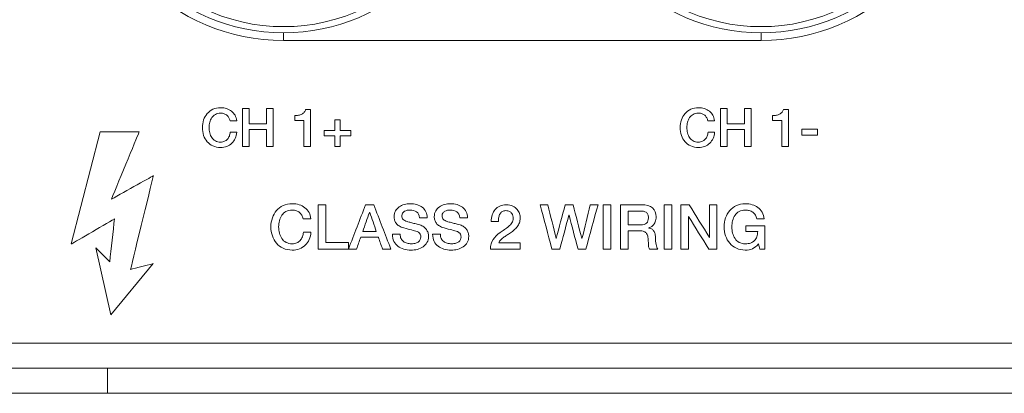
# Model space of a CAD drawing. Header units: millimetres. Extents: x 0 to 2122, y 0 to 1639.
# Tile 58 of 85: x 1721 to 1760, y 784 to 799. Entities that reach past the tile are written whole.
import ezdxf

# ---------------------------------------------------------------- set-up
doc = ezdxf.new("R2010")
doc.units = ezdxf.units.MM
doc.layers.add('1', color=7, linetype='Continuous', true_color=0xffffff)
doc.layers.add('2', color=7, linetype='Continuous', true_color=0xffffff)

msp = doc.modelspace()

# ---------------------------------------------------------------- linework, layer by layer
at = {"layer": '1', "color": 7, "linetype": 'Continuous', "lineweight": 13}
for p, q in [((1731.126, 798.387), (1731.126, 798.08)), ((1731.126, 798.08), (1750.126, 798.08)), ((1750.126, 798.387), (1750.126, 798.08)), ((1889.526, 786.037), (1473.726, 786.037)), ((1473.726, 785.037), (1889.526, 785.037)), ((1724.126, 785.037), (1724.126, 784.037)), ((1724.126, 784.037), (1714.126, 784.037)), ((1889.526, 784.037), (1724.126, 784.037))]:
    msp.add_line(p, q, dxfattribs=at)
at = {"layer": '1', "color": 7, "linetype": 'Continuous', "lineweight": 13, "extrusion": (0, 0, -1)}
for centre in [(-1731.126, 806.037), (-1750.126, 806.037)]:
    msp.add_circle(centre, 7.65, dxfattribs=at)
at = {"layer": '1', "color": 7, "linetype": 'Continuous', "lineweight": 13}
for centre, start, end in [((1731.126, 806.037), 90, 270), ((1750.126, 806.037), 270, 90)]:
    msp.add_arc(centre, 7.957, start, end, dxfattribs=at)
at = {"layer": '1', "color": 7, "linetype": 'Continuous', "lineweight": 13, "extrusion": (0, 0, -1)}
for centre in [(-1731.126, 806.037), (-1750.126, 806.037)]:
    msp.add_arc(centre, 7.404, 244, 296, dxfattribs=at)
at = {"layer": '2', "color": 7, "linetype": 'Continuous', "lineweight": 13}
for points, knots in [([(1729.206, 794.187), (1729.173, 794.112), (1729.128, 794.047), (1729.015, 793.939), (1728.949, 793.897), (1728.796, 793.837), (1728.712, 793.823), (1728.62, 793.823), (1728.508, 793.823), (1728.407, 793.843), (1728.227, 793.927), (1728.151, 793.983), (1728.027, 794.127), (1727.98, 794.211), (1727.913, 794.403), (1727.897, 794.506), (1727.897, 794.721), (1727.913, 794.823), (1727.98, 795.015), (1728.027, 795.099), (1728.151, 795.243), (1728.227, 795.3), (1728.407, 795.385), (1728.508, 795.406), (1728.62, 795.406), (1728.705, 795.406), (1728.785, 795.394), (1728.935, 795.348), (1729.001, 795.314), (1729.115, 795.225), (1729.161, 795.171), (1729.232, 795.044), (1729.254, 794.971), (1729.262, 794.889)], [0.5294118, 0.5294118, 0.5294118, 0.5294118, 0.5588235, 0.5588235, 0.5882353, 0.5882353, 0.6176471, 0.6176471, 0.6176471, 0.6470588, 0.6470588, 0.6764706, 0.6764706, 0.7058824, 0.7058824, 0.7352941, 0.7352941, 0.7647059, 0.7647059, 0.7941176, 0.7941176, 0.8235294, 0.8235294, 0.8529412, 0.8529412, 0.8529412, 0.8823529, 0.8823529, 0.9117647, 0.9117647, 0.9411765, 0.9411765, 0.9705882, 0.9705882, 0.9705882, 0.9705882]), ([(1731.721, 795.107), (1731.77, 795.116), (1731.813, 795.13), (1731.891, 795.169), (1731.924, 795.195), (1731.979, 795.257), (1731.997, 795.295), (1732.005, 795.34)], [0.1, 0.1, 0.1, 0.1, 0.2, 0.2, 0.3, 0.3, 0.4, 0.4, 0.4, 0.4]), ([(1747.102, 795.171), (1747.164, 795.243), (1747.24, 795.3), (1747.419, 795.385), (1747.52, 795.406), (1747.633, 795.406), (1747.718, 795.406), (1747.797, 795.394), (1747.872, 795.371)], [0.79411765, 0.79411765, 0.79411765, 0.79411765, 0.82352941, 0.82352941, 0.85294118, 0.85294118, 0.85294118, 0.88235294, 0.88235294, 0.88235294, 0.88235294]), ([(1747.872, 795.371), (1747.947, 795.348), (1748.013, 795.314), (1748.127, 795.225), (1748.173, 795.171), (1748.209, 795.107)], [0.88235294, 0.88235294, 0.88235294, 0.88235294, 0.91176471, 0.91176471, 0.94117647, 0.94117647, 0.94117647, 0.94117647]), ([(1750.864, 795.15), (1750.903, 795.169), (1750.936, 795.195), (1750.991, 795.257), (1751.009, 795.295), (1751.018, 795.34)], [0.2, 0.2, 0.2, 0.2, 0.3, 0.3, 0.4, 0.4, 0.4, 0.4]), ([(1728.766, 795.168), (1728.724, 795.183), (1728.676, 795.19), (1728.62, 795.19), (1728.54, 795.19), (1728.471, 795.174), (1728.354, 795.109), (1728.306, 795.065), (1728.233, 794.957), (1728.205, 794.895), (1728.17, 794.757), (1728.161, 794.686), (1728.161, 794.542), (1728.17, 794.472), (1728.205, 794.333), (1728.233, 794.272), (1728.306, 794.163), (1728.354, 794.12), (1728.471, 794.055), (1728.54, 794.038), (1728.62, 794.038), (1728.68, 794.038), (1728.732, 794.049), (1728.822, 794.09), (1728.861, 794.118), (1728.926, 794.19), (1728.952, 794.232), (1728.97, 794.28)], [0.0882353, 0.0882353, 0.0882353, 0.0882353, 0.1176471, 0.1176471, 0.1176471, 0.1470588, 0.1470588, 0.1764706, 0.1764706, 0.2058824, 0.2058824, 0.2352941, 0.2352941, 0.2647059, 0.2647059, 0.2941176, 0.2941176, 0.3235294, 0.3235294, 0.3529412, 0.3529412, 0.3529412, 0.3823529, 0.3823529, 0.4117647, 0.4117647, 0.4411765, 0.4411765, 0.4411765, 0.4411765]), ([(1728.997, 794.889), (1728.986, 794.933), (1728.971, 794.973), (1728.931, 795.047), (1728.906, 795.078), (1728.844, 795.132), (1728.807, 795.153), (1728.766, 795.168)], [0, 0, 0, 0, 0.02941176, 0.02941176, 0.05882353, 0.05882353, 0.08823529, 0.08823529, 0.08823529, 0.08823529]), ([(1747.102, 794.055), (1747.04, 794.127), (1746.992, 794.211), (1746.926, 794.403), (1746.909, 794.506), (1746.909, 794.721), (1746.926, 794.823), (1746.992, 795.015), (1747.04, 795.099), (1747.102, 795.171)], [0.6764706, 0.6764706, 0.6764706, 0.6764706, 0.7058824, 0.7058824, 0.7352941, 0.7352941, 0.7647059, 0.7647059, 0.7941176, 0.7941176, 0.7941176, 0.7941176]), ([(1747.963, 795.01), (1747.943, 795.047), (1747.918, 795.078), (1747.856, 795.132), (1747.82, 795.153), (1747.736, 795.183), (1747.688, 795.19), (1747.633, 795.19), (1747.552, 795.19), (1747.483, 795.174), (1747.424, 795.142)], [0.0294118, 0.0294118, 0.0294118, 0.0294118, 0.0588235, 0.0588235, 0.0882353, 0.0882353, 0.1176471, 0.1176471, 0.1176471, 0.1470588, 0.1470588, 0.1470588, 0.1470588]), ([(1747.2, 794.826), (1747.183, 794.757), (1747.174, 794.686), (1747.174, 794.542), (1747.183, 794.472), (1747.2, 794.403)], [0.20588235, 0.20588235, 0.20588235, 0.20588235, 0.23529412, 0.23529412, 0.26470588, 0.26470588, 0.26470588, 0.26470588]), ([(1747.282, 794.217), (1747.318, 794.163), (1747.366, 794.12), (1747.483, 794.055), (1747.552, 794.038), (1747.633, 794.038), (1747.693, 794.038), (1747.744, 794.049), (1747.79, 794.069)], [0.29411765, 0.29411765, 0.29411765, 0.29411765, 0.32352941, 0.32352941, 0.35294118, 0.35294118, 0.35294118, 0.38235294, 0.38235294, 0.38235294, 0.38235294]), ([(1748.276, 794.434), (1748.271, 794.344), (1748.251, 794.261), (1748.185, 794.112), (1748.14, 794.047), (1748.027, 793.939), (1747.961, 793.897), (1747.885, 793.867)], [0.5, 0.5, 0.5, 0.5, 0.52941176, 0.52941176, 0.55882353, 0.55882353, 0.58823529, 0.58823529, 0.58823529, 0.58823529]), ([(1747.906, 794.154), (1747.938, 794.19), (1747.964, 794.232), (1748.001, 794.328), (1748.013, 794.379), (1748.018, 794.434)], [0.41176471, 0.41176471, 0.41176471, 0.41176471, 0.44117647, 0.44117647, 0.47058824, 0.47058824, 0.47058824, 0.47058824]), ([(1747.885, 793.867), (1747.809, 793.837), (1747.725, 793.823), (1747.633, 793.823), (1747.52, 793.823), (1747.419, 793.843), (1747.24, 793.927), (1747.164, 793.983), (1747.102, 794.055)], [0.58823529, 0.58823529, 0.58823529, 0.58823529, 0.61764706, 0.61764706, 0.61764706, 0.64705882, 0.64705882, 0.67647059, 0.67647059, 0.67647059, 0.67647059]), ([(1730.681, 791.017), (1730.719, 791.129), (1730.775, 791.227), (1730.92, 791.395), (1731.008, 791.462), (1731.217, 791.561), (1731.335, 791.585), (1731.467, 791.585), (1731.566, 791.585), (1731.659, 791.572), (1731.833, 791.518), (1731.911, 791.478), (1731.977, 791.426)], [0.7647059, 0.7647059, 0.7647059, 0.7647059, 0.7941176, 0.7941176, 0.8235294, 0.8235294, 0.8529412, 0.8529412, 0.8529412, 0.8823529, 0.8823529, 0.9117647, 0.9117647, 0.9117647, 0.9117647]), ([(1735.934, 791.555), (1736.012, 791.575), (1736.09, 791.585), (1736.169, 791.585), (1736.261, 791.585), (1736.348, 791.573), (1736.429, 791.55)], [0.38, 0.38, 0.38, 0.38, 0.4, 0.4, 0.4, 0.42, 0.42, 0.42, 0.42]), ([(1736.429, 791.55), (1736.511, 791.526), (1736.583, 791.49), (1736.706, 791.394), (1736.755, 791.335), (1736.791, 791.266)], [0.42, 0.42, 0.42, 0.42, 0.44, 0.44, 0.46, 0.46, 0.46, 0.46]), ([(1737.18, 791.298), (1737.218, 791.363), (1737.266, 791.417), (1737.388, 791.502), (1737.457, 791.534), (1737.534, 791.555)], [0.34, 0.34, 0.34, 0.34, 0.36, 0.36, 0.38, 0.38, 0.38, 0.38]), ([(1737.534, 791.555), (1737.612, 791.575), (1737.69, 791.585), (1737.769, 791.585), (1737.861, 791.585), (1737.948, 791.573), (1738.03, 791.55)], [0.38, 0.38, 0.38, 0.38, 0.4, 0.4, 0.4, 0.42, 0.42, 0.42, 0.42]), ([(1739.731, 791.493), (1739.804, 791.526), (1739.889, 791.543), (1739.986, 791.543), (1740.092, 791.543), (1740.18, 791.526), (1740.321, 791.457), (1740.379, 791.413), (1740.423, 791.361)], [0.55882353, 0.55882353, 0.55882353, 0.55882353, 0.58823529, 0.58823529, 0.58823529, 0.61764706, 0.61764706, 0.64705882, 0.64705882, 0.64705882, 0.64705882]), ([(1744.528, 791.543), (1744.528, 791.543), (1745.37, 791.543), (1745.37, 791.543), (1745.564, 791.543), (1745.71, 791.501), (1745.904, 791.333), (1745.953, 791.217), (1745.953, 791.067), (1745.953, 790.983), (1745.94, 790.913), (1745.916, 790.858)], [0, 0, 0, 0, 0.04, 0.04, 0.04, 0.08, 0.08, 0.12, 0.12, 0.12, 0.16, 0.16, 0.16, 0.16]), ([(1748.712, 791.017), (1748.751, 791.129), (1748.807, 791.227), (1748.951, 791.395), (1749.04, 791.462), (1749.144, 791.511)], [0.24324324, 0.24324324, 0.24324324, 0.24324324, 0.27027027, 0.27027027, 0.2972973, 0.2972973, 0.2972973, 0.2972973]), ([(1749.144, 791.511), (1749.249, 791.561), (1749.367, 791.585), (1749.499, 791.585), (1749.594, 791.585), (1749.685, 791.573), (1749.772, 791.547)], [0.2972973, 0.2972973, 0.2972973, 0.2972973, 0.32432432, 0.32432432, 0.32432432, 0.35135135, 0.35135135, 0.35135135, 0.35135135]), ([(1730.681, 790.304), (1730.642, 790.416), (1730.623, 790.535), (1730.623, 790.787), (1730.642, 790.905), (1730.681, 791.017)], [0.70588235, 0.70588235, 0.70588235, 0.70588235, 0.73529412, 0.73529412, 0.76470588, 0.76470588, 0.76470588, 0.76470588]), ([(1731.057, 791.125), (1731.014, 791.061), (1730.983, 790.989), (1730.942, 790.828), (1730.931, 790.746), (1730.931, 790.578), (1730.942, 790.496), (1730.983, 790.334), (1731.014, 790.262), (1731.057, 790.199)], [0.1764706, 0.1764706, 0.1764706, 0.1764706, 0.2058824, 0.2058824, 0.2352941, 0.2352941, 0.2647059, 0.2647059, 0.2941176, 0.2941176, 0.2941176, 0.2941176]), ([(1731.764, 791.235), (1731.727, 791.266), (1731.685, 791.29), (1731.588, 791.325), (1731.531, 791.333), (1731.467, 791.333), (1731.373, 791.333), (1731.292, 791.314), (1731.155, 791.239), (1731.1, 791.188), (1731.057, 791.125)], [0.0588235, 0.0588235, 0.0588235, 0.0588235, 0.0882353, 0.0882353, 0.1176471, 0.1176471, 0.1176471, 0.1470588, 0.1470588, 0.1764706, 0.1764706, 0.1764706, 0.1764706]), ([(1735.543, 790.931), (1735.531, 790.975), (1735.525, 791.02), (1735.525, 791.067), (1735.525, 791.156), (1735.543, 791.232), (1735.58, 791.298)], [0.3, 0.3, 0.3, 0.3, 0.32, 0.32, 0.32, 0.34, 0.34, 0.34, 0.34]), ([(1735.942, 791.285), (1735.91, 791.268), (1735.884, 791.244), (1735.843, 791.185), (1735.833, 791.148), (1735.833, 791.104), (1735.833, 791.041), (1735.852, 790.992), (1735.891, 790.957)], [0.58, 0.58, 0.58, 0.58, 0.6, 0.6, 0.62, 0.62, 0.62, 0.64, 0.64, 0.64, 0.64]), ([(1736.421, 791.263), (1736.351, 791.31), (1736.263, 791.333), (1736.156, 791.333), (1736.12, 791.333), (1736.083, 791.33), (1736.045, 791.322)], [0.52, 0.52, 0.52, 0.52, 0.54, 0.54, 0.54, 0.56, 0.56, 0.56, 0.56]), ([(1737.515, 790.62), (1737.439, 790.639), (1737.376, 790.666), (1737.276, 790.73), (1737.236, 790.765), (1737.176, 790.844), (1737.155, 790.886), (1737.131, 790.975), (1737.124, 791.02), (1737.124, 791.067), (1737.124, 791.156), (1737.143, 791.232), (1737.18, 791.298)], [0.24, 0.24, 0.24, 0.24, 0.26, 0.26, 0.28, 0.28, 0.3, 0.3, 0.32, 0.32, 0.32, 0.34, 0.34, 0.34, 0.34]), ([(1737.464, 791.215), (1737.443, 791.185), (1737.433, 791.148), (1737.433, 791.104), (1737.433, 791.041), (1737.452, 790.992), (1737.491, 790.957)], [0.6, 0.6, 0.6, 0.6, 0.62, 0.62, 0.62, 0.64, 0.64, 0.64, 0.64]), ([(1738.021, 791.263), (1737.952, 791.31), (1737.864, 791.333), (1737.757, 791.333), (1737.72, 791.333), (1737.684, 791.33), (1737.645, 791.322)], [0.52, 0.52, 0.52, 0.52, 0.54, 0.54, 0.54, 0.56, 0.56, 0.56, 0.56]), ([(1739.391, 790.877), (1739.391, 790.972), (1739.404, 791.061), (1739.455, 791.224), (1739.494, 791.294), (1739.544, 791.353)], [0.47058824, 0.47058824, 0.47058824, 0.47058824, 0.5, 0.5, 0.52941176, 0.52941176, 0.52941176, 0.52941176]), ([(1740.117, 791.278), (1740.08, 791.298), (1740.03, 791.309), (1739.969, 791.309), (1739.913, 791.309), (1739.866, 791.298), (1739.83, 791.276)], [0.29411765, 0.29411765, 0.29411765, 0.29411765, 0.32352941, 0.32352941, 0.32352941, 0.35294118, 0.35294118, 0.35294118, 0.35294118]), ([(1740.423, 791.361), (1740.466, 791.308), (1740.497, 791.251), (1740.533, 791.127), (1740.542, 791.068), (1740.542, 791.012), (1740.542, 790.943), (1740.531, 790.881), (1740.51, 790.825)], [0.64705882, 0.64705882, 0.64705882, 0.64705882, 0.67647059, 0.67647059, 0.70588235, 0.70588235, 0.70588235, 0.73529412, 0.73529412, 0.73529412, 0.73529412]), ([(1745.452, 791.282), (1745.415, 791.288), (1745.377, 791.291), (1745.338, 791.291), (1745.338, 791.291), (1744.836, 791.291), (1744.836, 791.291)], [0.6666667, 0.6666667, 0.6666667, 0.6666667, 0.7777778, 0.7777778, 0.7777778, 0.8888889, 0.8888889, 0.8888889, 0.8888889]), ([(1745.568, 790.811), (1745.619, 790.858), (1745.644, 790.928), (1745.644, 791.022), (1745.644, 791.078), (1745.636, 791.124), (1745.619, 791.159)], [0.2222222, 0.2222222, 0.2222222, 0.2222222, 0.3333333, 0.3333333, 0.3333333, 0.4444444, 0.4444444, 0.4444444, 0.4444444]), ([(1748.712, 790.304), (1748.674, 790.416), (1748.655, 790.535), (1748.655, 790.787), (1748.674, 790.905), (1748.712, 791.017)], [0.18918919, 0.18918919, 0.18918919, 0.18918919, 0.21621622, 0.21621622, 0.24324324, 0.24324324, 0.24324324, 0.24324324]), ([(1749.089, 791.125), (1749.046, 791.061), (1749.014, 790.989), (1748.973, 790.828), (1748.963, 790.746), (1748.963, 790.578), (1748.973, 790.496), (1748.994, 790.415)], [0.62162162, 0.62162162, 0.62162162, 0.62162162, 0.64864865, 0.64864865, 0.67567568, 0.67567568, 0.7027027, 0.7027027, 0.7027027, 0.7027027]), ([(1749.659, 791.311), (1749.608, 791.326), (1749.555, 791.333), (1749.499, 791.333), (1749.405, 791.333), (1749.324, 791.314), (1749.187, 791.239), (1749.132, 791.188), (1749.089, 791.125)], [0.54054054, 0.54054054, 0.54054054, 0.54054054, 0.56756757, 0.56756757, 0.56756757, 0.59459459, 0.59459459, 0.62162162, 0.62162162, 0.62162162, 0.62162162]), ([(1735.726, 790.698), (1735.676, 790.73), (1735.635, 790.765), (1735.576, 790.844), (1735.555, 790.886), (1735.543, 790.931)], [0.26, 0.26, 0.26, 0.26, 0.28, 0.28, 0.3, 0.3, 0.3, 0.3]), ([(1740.424, 790.671), (1740.388, 790.624), (1740.346, 790.58), (1740.254, 790.501), (1740.206, 790.464), (1740.157, 790.43)], [0.76470588, 0.76470588, 0.76470588, 0.76470588, 0.79411765, 0.79411765, 0.82352941, 0.82352941, 0.82352941, 0.82352941]), ([(1744.836, 790.741), (1744.836, 790.741), (1745.343, 790.741), (1745.343, 790.741), (1745.441, 790.741), (1745.517, 790.764), (1745.568, 790.811)], [0, 0, 0, 0, 0.1111111, 0.1111111, 0.1111111, 0.2222222, 0.2222222, 0.2222222, 0.2222222]), ([(1731.113, 789.811), (1731.008, 789.859), (1730.92, 789.926), (1730.775, 790.094), (1730.719, 790.192), (1730.681, 790.304)], [0.64705882, 0.64705882, 0.64705882, 0.64705882, 0.67647059, 0.67647059, 0.70588235, 0.70588235, 0.70588235, 0.70588235]), ([(1736.386, 790.014), (1736.434, 790.029), (1736.472, 790.049), (1736.532, 790.099), (1736.553, 790.127), (1736.579, 790.191), (1736.586, 790.224), (1736.586, 790.257), (1736.586, 790.324), (1736.571, 790.374), (1736.51, 790.438), (1736.477, 790.461), (1736.44, 790.474)], [0.1, 0.1, 0.1, 0.1, 0.12, 0.12, 0.14, 0.14, 0.16, 0.16, 0.16, 0.18, 0.18, 0.2, 0.2, 0.2, 0.2]), ([(1736.874, 790.43), (1736.888, 790.384), (1736.895, 790.337), (1736.895, 790.291), (1736.895, 790.192), (1736.875, 790.108), (1736.834, 790.038)], [0.8, 0.8, 0.8, 0.8, 0.82, 0.82, 0.82, 0.84, 0.84, 0.84, 0.84]), ([(1738.167, 790.159), (1738.18, 790.191), (1738.187, 790.224), (1738.187, 790.257), (1738.187, 790.324), (1738.171, 790.374), (1738.11, 790.438), (1738.077, 790.461), (1738.041, 790.474)], [0.14, 0.14, 0.14, 0.14, 0.16, 0.16, 0.16, 0.18, 0.18, 0.2, 0.2, 0.2, 0.2]), ([(1738.474, 790.43), (1738.488, 790.384), (1738.495, 790.337), (1738.495, 790.291), (1738.495, 790.192), (1738.475, 790.108), (1738.435, 790.038)], [0.8, 0.8, 0.8, 0.8, 0.82, 0.82, 0.82, 0.84, 0.84, 0.84, 0.84]), ([(1740.009, 790.331), (1739.96, 790.299), (1739.914, 790.268), (1739.83, 790.206), (1739.793, 790.173), (1739.762, 790.14)], [0.85294118, 0.85294118, 0.85294118, 0.85294118, 0.88235294, 0.88235294, 0.91176471, 0.91176471, 0.91176471, 0.91176471]), ([(1745.465, 790.479), (1745.42, 790.497), (1745.362, 790.506), (1745.29, 790.506), (1745.29, 790.506), (1744.836, 790.506), (1744.836, 790.506)], [0.8, 0.8, 0.8, 0.8, 0.84, 0.84, 0.84, 0.88, 0.88, 0.88, 0.88]), ([(1745.688, 789.78), (1745.665, 789.818), (1745.652, 789.86), (1745.643, 789.952), (1745.641, 789.997), (1745.641, 790.039), (1745.641, 790.12), (1745.637, 790.19), (1745.627, 790.248)], [0.6, 0.6, 0.6, 0.6, 0.64, 0.64, 0.68, 0.68, 0.68, 0.72, 0.72, 0.72, 0.72]), ([(1745.897, 790.417), (1745.914, 790.371), (1745.923, 790.313), (1745.923, 790.244), (1745.923, 790.141), (1745.931, 790.046), (1745.947, 789.962)], [0.44, 0.44, 0.44, 0.44, 0.48, 0.48, 0.48, 0.52, 0.52, 0.52, 0.52]), ([(1749.144, 789.811), (1749.04, 789.859), (1748.951, 789.926), (1748.807, 790.094), (1748.751, 790.192), (1748.712, 790.304)], [0.13513514, 0.13513514, 0.13513514, 0.13513514, 0.16216216, 0.16216216, 0.18918919, 0.18918919, 0.18918919, 0.18918919]), ([(1749.709, 790.021), (1749.77, 790.043), (1749.821, 790.075), (1749.905, 790.159), (1749.937, 790.21), (1749.958, 790.272)], [0.81081081, 0.81081081, 0.81081081, 0.81081081, 0.83783784, 0.83783784, 0.86486486, 0.86486486, 0.86486486, 0.86486486]), ([(1732.15, 790.163), (1732.111, 790.076), (1732.059, 790), (1731.927, 789.874), (1731.85, 789.825), (1731.672, 789.755), (1731.574, 789.738), (1731.467, 789.738), (1731.335, 789.738), (1731.217, 789.762), (1731.113, 789.811)], [0.5294118, 0.5294118, 0.5294118, 0.5294118, 0.5588235, 0.5588235, 0.5882353, 0.5882353, 0.6176471, 0.6176471, 0.6176471, 0.6470588, 0.6470588, 0.6470588, 0.6470588]), ([(1731.224, 790.047), (1731.292, 790.009), (1731.373, 789.99), (1731.467, 789.99), (1731.536, 789.99), (1731.597, 790.002), (1731.65, 790.026)], [0.32352941, 0.32352941, 0.32352941, 0.32352941, 0.35294118, 0.35294118, 0.35294118, 0.38235294, 0.38235294, 0.38235294, 0.38235294]), ([(1736.451, 789.769), (1736.366, 789.748), (1736.281, 789.738), (1736.193, 789.738), (1736.093, 789.738), (1735.999, 789.75), (1735.821, 789.8), (1735.743, 789.838), (1735.677, 789.889)], [0.88, 0.88, 0.88, 0.88, 0.9, 0.9, 0.9, 0.92, 0.92, 0.94, 0.94, 0.94, 0.94]), ([(1735.897, 790.078), (1735.939, 790.047), (1735.986, 790.025), (1736.093, 789.997), (1736.151, 789.99), (1736.213, 789.99), (1736.281, 789.99), (1736.338, 789.998), (1736.386, 790.014)], [0.04, 0.04, 0.04, 0.04, 0.06, 0.06, 0.08, 0.08, 0.08, 0.1, 0.1, 0.1, 0.1]), ([(1736.834, 790.038), (1736.794, 789.968), (1736.741, 789.911), (1736.609, 789.822), (1736.535, 789.79), (1736.451, 789.769)], [0.84, 0.84, 0.84, 0.84, 0.86, 0.86, 0.88, 0.88, 0.88, 0.88]), ([(1738.05, 789.769), (1737.967, 789.748), (1737.881, 789.738), (1737.794, 789.738), (1737.693, 789.738), (1737.599, 789.75), (1737.421, 789.8), (1737.343, 789.838), (1737.277, 789.889)], [0.88, 0.88, 0.88, 0.88, 0.9, 0.9, 0.9, 0.92, 0.92, 0.94, 0.94, 0.94, 0.94]), ([(1737.498, 790.078), (1737.539, 790.047), (1737.586, 790.025), (1737.693, 789.997), (1737.751, 789.99), (1737.813, 789.99), (1737.881, 789.99), (1737.939, 789.998), (1737.986, 790.014)], [0.04, 0.04, 0.04, 0.04, 0.06, 0.06, 0.08, 0.08, 0.08, 0.1, 0.1, 0.1, 0.1]), ([(1737.986, 790.014), (1738.034, 790.029), (1738.073, 790.049), (1738.132, 790.099), (1738.153, 790.127), (1738.167, 790.159)], [0.1, 0.1, 0.1, 0.1, 0.12, 0.12, 0.14, 0.14, 0.14, 0.14]), ([(1749.783, 789.792), (1749.7, 789.756), (1749.606, 789.738), (1749.499, 789.738), (1749.367, 789.738), (1749.249, 789.762), (1749.144, 789.811)], [0.08108108, 0.08108108, 0.08108108, 0.08108108, 0.10810811, 0.10810811, 0.10810811, 0.13513514, 0.13513514, 0.13513514, 0.13513514])]:
    msp.add_open_spline(points, degree=3, knots=knots, dxfattribs=at)
for points in [[(1729.499, 795.37), (1729.587, 795.37), (1729.675, 795.37), (1729.764, 795.37)], [(1729.499, 793.859), (1729.499, 794.362), (1729.499, 794.866), (1729.499, 795.37)], [(1729.764, 795.37), (1729.764, 795.169), (1729.764, 794.969), (1729.764, 794.769)], [(1730.452, 794.769), (1730.452, 794.969), (1730.452, 795.169), (1730.452, 795.37)], [(1730.452, 795.37), (1730.54, 795.37), (1730.628, 795.37), (1730.716, 795.37)], [(1730.716, 795.37), (1730.716, 794.866), (1730.716, 794.362), (1730.716, 793.859)], [(1732.005, 795.34), (1732.005, 795.34), (1732.202, 795.34), (1732.202, 795.34)], [(1732.202, 795.34), (1732.202, 795.34), (1732.202, 793.859), (1732.202, 793.859)], [(1748.511, 795.37), (1748.6, 795.37), (1748.688, 795.37), (1748.776, 795.37)], [(1748.511, 793.859), (1748.511, 794.362), (1748.511, 794.866), (1748.511, 795.37)], [(1748.776, 795.37), (1748.776, 795.169), (1748.776, 794.969), (1748.776, 794.769)], [(1749.464, 794.769), (1749.464, 794.969), (1749.464, 795.169), (1749.464, 795.37)], [(1749.464, 795.37), (1749.552, 795.37), (1749.64, 795.37), (1749.728, 795.37)], [(1749.728, 795.37), (1749.728, 794.866), (1749.728, 794.362), (1749.728, 793.859)], [(1751.018, 795.34), (1751.018, 795.34), (1751.214, 795.34), (1751.214, 795.34)], [(1751.214, 795.34), (1751.214, 795.34), (1751.214, 793.859), (1751.214, 793.859)], [(1731.573, 795.095), (1731.624, 795.095), (1731.674, 795.099), (1731.721, 795.107)], [(1731.573, 794.904), (1731.573, 794.904), (1731.573, 795.095), (1731.573, 795.095)], [(1731.937, 794.904), (1731.937, 794.904), (1731.573, 794.904), (1731.573, 794.904)], [(1731.937, 793.859), (1731.937, 793.859), (1731.937, 794.904), (1731.937, 794.904)], [(1733.165, 794.93), (1733.237, 794.93), (1733.309, 794.93), (1733.381, 794.93)], [(1733.165, 794.502), (1733.165, 794.645), (1733.165, 794.787), (1733.165, 794.93)], [(1733.381, 794.93), (1733.381, 794.787), (1733.381, 794.645), (1733.381, 794.502)], [(1747.282, 795.011), (1747.245, 794.957), (1747.218, 794.895), (1747.2, 794.826)], [(1747.424, 795.142), (1747.366, 795.109), (1747.318, 795.065), (1747.282, 795.011)], [(1748.01, 794.889), (1747.998, 794.933), (1747.983, 794.973), (1747.963, 795.01)], [(1748.209, 795.107), (1748.244, 795.044), (1748.266, 794.971), (1748.274, 794.889)], [(1750.586, 795.095), (1750.637, 795.095), (1750.686, 795.099), (1750.734, 795.107)], [(1750.586, 794.904), (1750.586, 794.904), (1750.586, 795.095), (1750.586, 795.095)], [(1750.95, 794.904), (1750.95, 794.904), (1750.586, 794.904), (1750.586, 794.904)], [(1750.734, 795.107), (1750.782, 795.116), (1750.826, 795.13), (1750.864, 795.15)], [(1750.95, 793.859), (1750.95, 793.859), (1750.95, 794.904), (1750.95, 794.904)], [(1729.262, 794.889), (1729.262, 794.889), (1728.997, 794.889), (1728.997, 794.889)], [(1729.764, 794.769), (1729.993, 794.769), (1730.222, 794.769), (1730.452, 794.769)], [(1730.452, 794.54), (1730.222, 794.54), (1729.993, 794.54), (1729.764, 794.54)], [(1729.764, 794.54), (1729.764, 794.313), (1729.764, 794.086), (1729.764, 793.859)], [(1730.452, 793.859), (1730.452, 794.086), (1730.452, 794.313), (1730.452, 794.54)], [(1732.74, 794.286), (1732.74, 794.358), (1732.74, 794.43), (1732.74, 794.502)], [(1732.74, 794.502), (1732.882, 794.502), (1733.023, 794.502), (1733.165, 794.502)], [(1733.381, 794.502), (1733.523, 794.502), (1733.665, 794.502), (1733.807, 794.502)], [(1733.807, 794.502), (1733.807, 794.43), (1733.807, 794.358), (1733.807, 794.286)], [(1748.274, 794.889), (1748.274, 794.889), (1748.01, 794.889), (1748.01, 794.889)], [(1748.776, 794.769), (1749.005, 794.769), (1749.235, 794.769), (1749.464, 794.769)], [(1749.464, 794.54), (1749.235, 794.54), (1749.005, 794.54), (1748.776, 794.54)], [(1748.776, 794.54), (1748.776, 794.313), (1748.776, 794.086), (1748.776, 793.859)], [(1749.464, 793.859), (1749.464, 794.086), (1749.464, 794.313), (1749.464, 794.54)], [(1752.37, 794.549), (1752.165, 794.549), (1751.96, 794.549), (1751.754, 794.549)], [(1751.754, 794.549), (1751.754, 794.472), (1751.754, 794.396), (1751.754, 794.32)], [(1752.37, 794.32), (1752.37, 794.396), (1752.37, 794.472), (1752.37, 794.549)], [(1723.835, 794.445), (1723.835, 794.445), (1722.682, 789.982), (1722.682, 789.982)], [(1725.384, 794.445), (1725.384, 794.445), (1723.835, 794.445), (1723.835, 794.445)], [(1724.276, 791.766), (1724.572, 792.489), (1725.384, 794.445), (1725.384, 794.445)], [(1728.97, 794.28), (1728.988, 794.328), (1729, 794.379), (1729.006, 794.434)], [(1729.006, 794.434), (1729.006, 794.434), (1729.264, 794.434), (1729.264, 794.434)], [(1729.264, 794.434), (1729.258, 794.344), (1729.239, 794.261), (1729.206, 794.187)], [(1733.165, 794.286), (1733.023, 794.286), (1732.882, 794.286), (1732.74, 794.286)], [(1733.165, 793.859), (1733.165, 794.001), (1733.165, 794.144), (1733.165, 794.286)], [(1733.807, 794.286), (1733.665, 794.286), (1733.523, 794.286), (1733.381, 794.286)], [(1733.381, 794.286), (1733.381, 794.144), (1733.381, 794.001), (1733.381, 793.859)], [(1747.2, 794.403), (1747.218, 794.333), (1747.245, 794.272), (1747.282, 794.217)], [(1747.79, 794.069), (1747.835, 794.09), (1747.874, 794.118), (1747.906, 794.154)], [(1748.018, 794.434), (1748.019, 794.434), (1748.276, 794.434), (1748.276, 794.434)], [(1751.754, 794.32), (1751.96, 794.32), (1752.165, 794.32), (1752.37, 794.32)], [(1729.764, 793.859), (1729.675, 793.859), (1729.587, 793.859), (1729.499, 793.859)], [(1730.716, 793.859), (1730.628, 793.859), (1730.54, 793.859), (1730.452, 793.859)], [(1732.202, 793.859), (1732.202, 793.859), (1731.937, 793.859), (1731.937, 793.859)], [(1733.381, 793.859), (1733.309, 793.859), (1733.237, 793.859), (1733.165, 793.859)], [(1748.776, 793.859), (1748.688, 793.859), (1748.6, 793.859), (1748.511, 793.859)], [(1749.728, 793.859), (1749.64, 793.859), (1749.552, 793.859), (1749.464, 793.859)], [(1751.214, 793.859), (1751.214, 793.859), (1750.95, 793.859), (1750.95, 793.859)], [(1725.948, 792.7), (1725.948, 792.7), (1724.795, 792.057), (1724.276, 791.766)], [(1725.038, 788.967), (1725.172, 789.516), (1725.948, 792.7), (1725.948, 792.7)], [(1731.977, 791.426), (1732.044, 791.374), (1732.098, 791.311), (1732.139, 791.237)], [(1732.499, 791.543), (1732.602, 791.543), (1732.705, 791.543), (1732.808, 791.543)], [(1732.499, 789.78), (1732.499, 790.368), (1732.499, 790.956), (1732.499, 791.543)], [(1732.808, 791.543), (1732.808, 791.044), (1732.808, 790.546), (1732.808, 790.047)], [(1733.712, 789.78), (1733.937, 790.368), (1734.163, 790.956), (1734.388, 791.543)], [(1734.388, 791.543), (1734.498, 791.543), (1734.607, 791.543), (1734.717, 791.543)], [(1734.717, 791.543), (1734.943, 790.956), (1735.17, 790.368), (1735.396, 789.78)], [(1735.58, 791.298), (1735.617, 791.363), (1735.666, 791.417), (1735.727, 791.459)], [(1735.727, 791.459), (1735.788, 791.502), (1735.857, 791.534), (1735.934, 791.555)], [(1738.03, 791.55), (1738.111, 791.526), (1738.183, 791.49), (1738.245, 791.442)], [(1738.245, 791.442), (1738.306, 791.394), (1738.355, 791.335), (1738.392, 791.266)], [(1739.544, 791.353), (1739.596, 791.412), (1739.658, 791.459), (1739.731, 791.493)], [(1741.337, 791.543), (1741.44, 791.543), (1741.543, 791.543), (1741.646, 791.543)], [(1741.802, 789.78), (1741.647, 790.368), (1741.492, 790.956), (1741.337, 791.543)], [(1741.646, 791.543), (1741.754, 791.094), (1741.862, 790.644), (1741.969, 790.195)], [(1741.974, 790.195), (1742.093, 790.644), (1742.211, 791.094), (1742.33, 791.543)], [(1742.33, 791.543), (1742.435, 791.543), (1742.541, 791.543), (1742.646, 791.543)], [(1742.646, 791.543), (1742.762, 791.094), (1742.878, 790.644), (1742.995, 790.195)], [(1743, 790.195), (1743.11, 790.644), (1743.22, 791.094), (1743.33, 791.543)], [(1743.639, 791.543), (1743.477, 790.956), (1743.315, 790.368), (1743.153, 789.78)], [(1743.33, 791.543), (1743.433, 791.543), (1743.536, 791.543), (1743.639, 791.543)], [(1744.15, 791.543), (1744.047, 791.543), (1743.945, 791.543), (1743.842, 791.543)], [(1743.842, 791.543), (1743.842, 790.956), (1743.842, 790.368), (1743.842, 789.78)], [(1744.15, 789.78), (1744.15, 790.368), (1744.15, 790.956), (1744.15, 791.543)], [(1744.528, 789.78), (1744.528, 789.78), (1744.528, 791.543), (1744.528, 791.543)], [(1746.575, 791.543), (1746.472, 791.543), (1746.369, 791.543), (1746.266, 791.543)], [(1746.266, 791.543), (1746.266, 790.956), (1746.266, 790.368), (1746.266, 789.78)], [(1746.575, 789.78), (1746.575, 790.368), (1746.575, 790.956), (1746.575, 791.543)], [(1746.94, 791.543), (1747.049, 791.543), (1747.158, 791.543), (1747.266, 791.543)], [(1746.94, 789.78), (1746.94, 790.368), (1746.94, 790.956), (1746.94, 791.543)], [(1747.266, 791.543), (1747.535, 791.11), (1747.803, 790.677), (1748.071, 790.244)], [(1748.076, 790.244), (1748.076, 790.677), (1748.076, 791.11), (1748.076, 791.543)], [(1748.076, 791.543), (1748.174, 791.543), (1748.272, 791.543), (1748.37, 791.543)], [(1748.37, 791.543), (1748.37, 790.956), (1748.37, 790.368), (1748.37, 789.78)], [(1749.772, 791.547), (1749.858, 791.521), (1749.935, 791.484), (1750.003, 791.434)], [(1750.003, 791.434), (1750.07, 791.383), (1750.126, 791.32), (1750.17, 791.244)], [(1722.682, 789.982), (1722.682, 789.982), (1723.966, 790.726), (1724.4, 790.978)], [(1724.4, 790.978), (1724.347, 790.522), (1724.262, 789.752), (1724.209, 789.278)], [(1731.852, 791.123), (1731.829, 791.166), (1731.8, 791.203), (1731.764, 791.235)], [(1731.906, 790.983), (1731.893, 791.034), (1731.875, 791.081), (1731.852, 791.123)], [(1732.215, 790.983), (1732.215, 790.983), (1731.906, 790.983), (1731.906, 790.983)], [(1732.139, 791.237), (1732.18, 791.163), (1732.206, 791.078), (1732.215, 790.983)], [(1734.546, 791.24), (1734.457, 790.987), (1734.368, 790.734), (1734.28, 790.481)], [(1734.554, 791.24), (1734.551, 791.24), (1734.549, 791.24), (1734.546, 791.24)], [(1734.818, 790.481), (1734.73, 790.734), (1734.642, 790.987), (1734.554, 791.24)], [(1736.045, 791.322), (1736.007, 791.315), (1735.973, 791.303), (1735.942, 791.285)], [(1736.537, 791.022), (1736.528, 791.136), (1736.49, 791.216), (1736.421, 791.263)], [(1736.845, 791.022), (1736.845, 791.022), (1736.537, 791.022), (1736.537, 791.022)], [(1736.791, 791.266), (1736.827, 791.195), (1736.845, 791.114), (1736.845, 791.022)], [(1737.542, 791.285), (1737.511, 791.268), (1737.485, 791.244), (1737.464, 791.215)], [(1737.645, 791.322), (1737.608, 791.315), (1737.573, 791.303), (1737.542, 791.285)], [(1738.137, 791.022), (1738.129, 791.136), (1738.09, 791.216), (1738.021, 791.263)], [(1738.446, 791.022), (1738.446, 791.022), (1738.137, 791.022), (1738.137, 791.022)], [(1738.392, 791.266), (1738.428, 791.195), (1738.446, 791.114), (1738.446, 791.022)], [(1739.692, 791.047), (1739.681, 790.994), (1739.674, 790.938), (1739.673, 790.877)], [(1739.741, 791.184), (1739.718, 791.145), (1739.702, 791.099), (1739.692, 791.047)], [(1739.83, 791.276), (1739.793, 791.253), (1739.763, 791.223), (1739.741, 791.184)], [(1740.206, 791.201), (1740.185, 791.232), (1740.155, 791.257), (1740.117, 791.278)], [(1740.25, 791.103), (1740.242, 791.138), (1740.228, 791.171), (1740.206, 791.201)], [(1740.209, 790.824), (1740.242, 790.875), (1740.259, 790.935), (1740.261, 791.002)], [(1740.261, 791.002), (1740.261, 791.034), (1740.257, 791.067), (1740.25, 791.103)], [(1742.481, 791.128), (1742.361, 790.679), (1742.241, 790.23), (1742.12, 789.78)], [(1742.486, 791.128), (1742.484, 791.128), (1742.482, 791.128), (1742.481, 791.128)], [(1742.844, 789.78), (1742.724, 790.23), (1742.605, 790.679), (1742.486, 791.128)], [(1744.836, 791.291), (1744.836, 791.291), (1744.836, 790.741), (1744.836, 790.741)], [(1745.552, 791.242), (1745.523, 791.262), (1745.49, 791.275), (1745.452, 791.282)], [(1745.619, 791.159), (1745.603, 791.195), (1745.58, 791.222), (1745.552, 791.242)], [(1747.242, 791.077), (1747.239, 791.077), (1747.237, 791.077), (1747.234, 791.077)], [(1747.234, 791.077), (1747.234, 790.644), (1747.234, 790.212), (1747.234, 789.78)], [(1748.044, 789.78), (1747.777, 790.212), (1747.509, 790.644), (1747.242, 791.077)], [(1749.798, 791.244), (1749.757, 791.274), (1749.71, 791.296), (1749.659, 791.311)], [(1749.9, 791.135), (1749.873, 791.178), (1749.839, 791.215), (1749.798, 791.244)], [(1749.953, 790.983), (1749.945, 791.041), (1749.927, 791.091), (1749.9, 791.135)], [(1750.254, 790.983), (1750.254, 790.983), (1749.953, 790.983), (1749.953, 790.983)], [(1750.17, 791.244), (1750.215, 791.169), (1750.243, 791.081), (1750.254, 790.983)], [(1735.914, 790.62), (1735.838, 790.639), (1735.776, 790.666), (1735.726, 790.698)], [(1735.891, 790.957), (1735.93, 790.921), (1735.98, 790.895), (1736.043, 790.877)], [(1736.222, 790.54), (1736.139, 790.56), (1736.036, 790.587), (1735.914, 790.62)], [(1736.043, 790.877), (1736.049, 790.875), (1736.075, 790.868), (1736.12, 790.856)], [(1736.12, 790.856), (1736.166, 790.843), (1736.217, 790.83), (1736.273, 790.815)], [(1736.273, 790.815), (1736.329, 790.8), (1736.383, 790.786), (1736.437, 790.772)], [(1736.437, 790.772), (1736.49, 790.758), (1736.528, 790.747), (1736.552, 790.741)], [(1736.552, 790.741), (1736.609, 790.723), (1736.659, 790.698), (1736.702, 790.667)], [(1736.702, 790.667), (1736.745, 790.636), (1736.781, 790.6), (1736.809, 790.559)], [(1737.491, 790.957), (1737.53, 790.921), (1737.581, 790.895), (1737.643, 790.877)], [(1737.822, 790.54), (1737.739, 790.56), (1737.636, 790.587), (1737.515, 790.62)], [(1737.643, 790.877), (1737.65, 790.875), (1737.675, 790.868), (1737.721, 790.856)], [(1737.721, 790.856), (1737.766, 790.843), (1737.817, 790.83), (1737.873, 790.815)], [(1737.873, 790.815), (1737.929, 790.8), (1737.983, 790.786), (1738.037, 790.772)], [(1738.037, 790.772), (1738.09, 790.758), (1738.129, 790.747), (1738.152, 790.741)], [(1738.152, 790.741), (1738.21, 790.723), (1738.26, 790.698), (1738.303, 790.667)], [(1738.303, 790.667), (1738.345, 790.636), (1738.381, 790.6), (1738.41, 790.559)], [(1739.673, 790.877), (1739.673, 790.877), (1739.391, 790.877), (1739.391, 790.877)], [(1739.915, 790.554), (1739.976, 790.593), (1740.032, 790.635), (1740.083, 790.679)], [(1740.083, 790.679), (1740.134, 790.723), (1740.176, 790.772), (1740.209, 790.824)], [(1740.51, 790.825), (1740.489, 790.769), (1740.46, 790.717), (1740.424, 790.671)], [(1745.731, 790.652), (1745.7, 790.637), (1745.676, 790.627), (1745.661, 790.622)], [(1745.661, 790.622), (1745.661, 790.622), (1745.661, 790.617), (1745.661, 790.617)], [(1745.661, 790.617), (1745.687, 790.614), (1745.716, 790.606), (1745.746, 790.593)], [(1745.83, 790.725), (1745.796, 790.691), (1745.764, 790.667), (1745.731, 790.652)], [(1745.746, 790.593), (1745.777, 790.579), (1745.805, 790.558), (1745.832, 790.53)], [(1745.916, 790.858), (1745.891, 790.803), (1745.862, 790.758), (1745.83, 790.725)], [(1749.523, 790.474), (1749.523, 790.474), (1749.523, 790.709), (1749.523, 790.709)], [(1749.523, 790.709), (1749.523, 790.709), (1750.274, 790.709), (1750.274, 790.709)], [(1750.274, 790.709), (1750.274, 790.709), (1750.274, 789.78), (1750.274, 789.78)], [(1731.057, 790.199), (1731.1, 790.135), (1731.155, 790.085), (1731.224, 790.047)], [(1731.786, 790.125), (1731.824, 790.167), (1731.854, 790.216), (1731.875, 790.272)], [(1731.875, 790.272), (1731.896, 790.328), (1731.91, 790.388), (1731.917, 790.452)], [(1731.917, 790.452), (1731.917, 790.452), (1732.218, 790.452), (1732.218, 790.452)], [(1732.218, 790.452), (1732.211, 790.347), (1732.189, 790.25), (1732.15, 790.163)], [(1734.196, 790.247), (1734.141, 790.091), (1734.085, 789.936), (1734.03, 789.78)], [(1734.899, 790.247), (1734.665, 790.247), (1734.43, 790.247), (1734.196, 790.247)], [(1734.28, 790.481), (1734.459, 790.481), (1734.639, 790.481), (1734.818, 790.481)], [(1735.065, 789.78), (1735.01, 789.936), (1734.955, 790.091), (1734.899, 790.247)], [(1735.519, 790.085), (1735.48, 790.165), (1735.459, 790.259), (1735.458, 790.368)], [(1735.458, 790.368), (1735.458, 790.368), (1735.766, 790.368), (1735.766, 790.368)], [(1735.766, 790.368), (1735.766, 790.3), (1735.778, 790.243), (1735.801, 790.195)], [(1735.801, 790.195), (1735.824, 790.147), (1735.856, 790.108), (1735.897, 790.078)], [(1736.44, 790.474), (1736.378, 790.497), (1736.305, 790.519), (1736.222, 790.54)], [(1736.809, 790.559), (1736.838, 790.519), (1736.86, 790.476), (1736.874, 790.43)], [(1737.119, 790.085), (1737.08, 790.165), (1737.059, 790.259), (1737.058, 790.368)], [(1737.058, 790.368), (1737.058, 790.368), (1737.366, 790.368), (1737.366, 790.368)], [(1737.366, 790.368), (1737.366, 790.3), (1737.378, 790.243), (1737.401, 790.195)], [(1737.401, 790.195), (1737.424, 790.147), (1737.456, 790.108), (1737.498, 790.078)], [(1738.041, 790.474), (1737.978, 790.497), (1737.905, 790.519), (1737.822, 790.54)], [(1738.41, 790.559), (1738.439, 790.519), (1738.46, 790.476), (1738.474, 790.43)], [(1739.463, 790.155), (1739.53, 790.262), (1739.623, 790.355), (1739.74, 790.434)], [(1739.74, 790.434), (1739.796, 790.476), (1739.854, 790.516), (1739.915, 790.554)], [(1740.157, 790.43), (1740.108, 790.395), (1740.058, 790.362), (1740.009, 790.331)], [(1741.969, 790.195), (1741.971, 790.195), (1741.973, 790.195), (1741.974, 790.195)], [(1742.995, 790.195), (1742.996, 790.195), (1742.998, 790.195), (1743, 790.195)], [(1744.836, 790.506), (1744.836, 790.506), (1744.836, 789.78), (1744.836, 789.78)], [(1745.572, 790.394), (1745.546, 790.432), (1745.51, 790.461), (1745.465, 790.479)], [(1745.627, 790.248), (1745.617, 790.306), (1745.598, 790.355), (1745.572, 790.394)], [(1745.832, 790.53), (1745.858, 790.501), (1745.88, 790.463), (1745.897, 790.417)], [(1748.071, 790.244), (1748.073, 790.244), (1748.075, 790.244), (1748.076, 790.244)], [(1748.994, 790.415), (1749.014, 790.334), (1749.046, 790.262), (1749.089, 790.199)], [(1749.089, 790.199), (1749.132, 790.135), (1749.187, 790.085), (1749.256, 790.047)], [(1749.993, 790.474), (1749.993, 790.474), (1749.523, 790.474), (1749.523, 790.474)], [(1749.958, 790.272), (1749.979, 790.333), (1749.991, 790.4), (1749.993, 790.474)], [(1724.209, 789.278), (1724.195, 789.292), (1723.655, 789.831), (1723.655, 789.831)], [(1723.655, 789.831), (1723.655, 789.831), (1724.259, 787.164), (1724.259, 787.164)], [(1731.65, 790.026), (1731.703, 790.05), (1731.748, 790.083), (1731.786, 790.125)], [(1732.808, 790.047), (1733.107, 790.047), (1733.406, 790.047), (1733.705, 790.047)], [(1733.705, 790.047), (1733.705, 789.958), (1733.705, 789.869), (1733.705, 789.78)], [(1735.677, 789.889), (1735.612, 789.94), (1735.559, 790.005), (1735.519, 790.085)], [(1737.277, 789.889), (1737.212, 789.94), (1737.159, 790.005), (1737.119, 790.085)], [(1738.275, 789.867), (1738.21, 789.822), (1738.134, 789.79), (1738.05, 789.769)], [(1738.435, 790.038), (1738.394, 789.968), (1738.341, 789.911), (1738.275, 789.867)], [(1739.36, 789.78), (1739.361, 789.923), (1739.395, 790.049), (1739.463, 790.155)], [(1739.762, 790.14), (1739.731, 790.106), (1739.709, 790.07), (1739.698, 790.032)], [(1739.698, 790.032), (1739.698, 790.032), (1740.54, 790.032), (1740.54, 790.032)], [(1740.54, 790.032), (1740.54, 790.032), (1740.54, 789.78), (1740.54, 789.78)], [(1745.947, 789.962), (1745.962, 789.877), (1745.986, 789.816), (1746.019, 789.78)], [(1749.256, 790.047), (1749.324, 790.009), (1749.405, 789.99), (1749.499, 789.99)], [(1749.499, 789.99), (1749.578, 789.989), (1749.648, 789.999), (1749.709, 790.021)], [(1750.03, 789.988), (1749.948, 789.894), (1749.865, 789.829), (1749.783, 789.792)], [(1750.077, 789.78), (1750.077, 789.78), (1750.03, 789.988), (1750.03, 789.988)], [(1733.705, 789.78), (1733.303, 789.78), (1732.901, 789.78), (1732.499, 789.78)], [(1734.03, 789.78), (1733.924, 789.78), (1733.818, 789.78), (1733.712, 789.78)], [(1735.396, 789.78), (1735.286, 789.78), (1735.175, 789.78), (1735.065, 789.78)], [(1740.54, 789.78), (1740.54, 789.78), (1739.36, 789.78), (1739.36, 789.78)], [(1742.12, 789.78), (1742.014, 789.78), (1741.908, 789.78), (1741.802, 789.78)], [(1743.153, 789.78), (1743.05, 789.78), (1742.947, 789.78), (1742.844, 789.78)], [(1743.842, 789.78), (1743.945, 789.78), (1744.047, 789.78), (1744.15, 789.78)], [(1744.836, 789.78), (1744.836, 789.78), (1744.528, 789.78), (1744.528, 789.78)], [(1746.019, 789.78), (1746.019, 789.78), (1745.688, 789.78), (1745.688, 789.78)], [(1746.266, 789.78), (1746.369, 789.78), (1746.472, 789.78), (1746.575, 789.78)], [(1747.234, 789.78), (1747.136, 789.78), (1747.038, 789.78), (1746.94, 789.78)], [(1748.37, 789.78), (1748.262, 789.78), (1748.153, 789.78), (1748.044, 789.78)], [(1750.274, 789.78), (1750.274, 789.78), (1750.077, 789.78), (1750.077, 789.78)], [(1724.259, 787.164), (1724.259, 787.164), (1725.941, 789.203), (1725.941, 789.203)], [(1725.941, 789.203), (1725.941, 789.203), (1725.183, 789.005), (1725.038, 788.967)]]:
    msp.add_open_spline(points, degree=3, dxfattribs=at)

doc.saveas('drawing.dxf')
